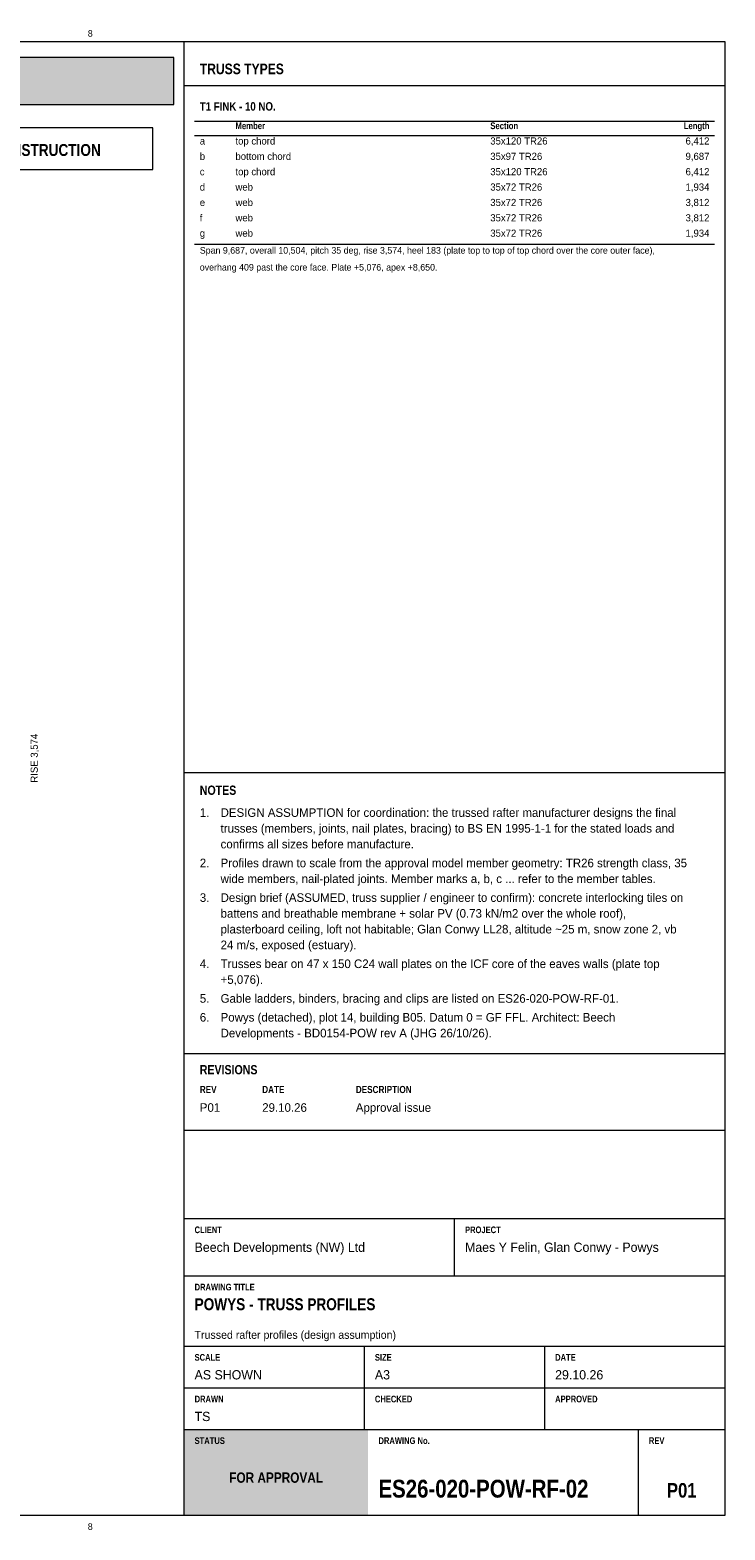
# Model space of a CAD drawing. Header units: millimetres. Extents: x 17 to 413, y 4 to 292.
# Tile 4 of 4: x 279 to 413, y 4 to 292. Entities that reach past the tile are written whole.
import ezdxf
from ezdxf.enums import TextEntityAlignment as Align

# ---------------------------------------------------------------- set-up
doc = ezdxf.new("R2010")
doc.units = ezdxf.units.MM
for name, color, linetype in [('FILL-TEAL', 7, 'Continuous'), ('FILL-WHITE', 7, 'Continuous'), ('LINE-INK', 7, 'Continuous'), ('LINE-RED', 7, 'Continuous'), ('LINE-TEAL', 7, 'Continuous'), ('TEXT-EPS', 7, 'Continuous'), ('TEXT-INK', 7, 'Continuous'), ('TEXT-RED', 7, 'Continuous'), ('TEXT-STEEL_GREY', 7, 'Continuous'), ('TEXT-TEAL', 7, 'Continuous'), ('TEXT-WHITE', 7, 'Continuous')]:
    doc.layers.add(name, color=color, linetype=linetype)
doc.styles.add('OpenSansCondensed-Bold', font='OpenSansCondensed-Bold.ttf')

msp = doc.modelspace()

# ---------------------------------------------------------------- hatches: boundary and pattern name
at = {"layer": 'FILL-TEAL', "true_color": 0x009e85}
h = msp.add_hatch(color=124, dxfattribs=at)
h.dxf.hatch_style = 1
h.paths.add_polyline_path([(309.01, 7), (344.37, 7), (344.37, 23.5), (309.01, 23.5)])
at = {"layer": 'FILL-WHITE', "true_color": 0xfff5f0}
h = msp.add_hatch(color=7, dxfattribs=at)
h.dxf.hatch_style = 1
h.paths.add_polyline_path([(23, 278), (307, 278), (307, 287), (23, 287)])

# ---------------------------------------------------------------- linework, layer by layer
at = {"layer": 'LINE-INK', "lineweight": 5}
for p, q in [((309, 7), (309, 290)), ((311, 274.8), (411, 274.8)), ((311, 272.05), (411, 272.05)), ((311, 251.18), (411, 251.18)), ((309, 149.68), (413, 149.68)), ((309, 95.7), (413, 95.7)), ((309, 81), (413, 81)), ((309, 64), (413, 64)), ((361, 53), (361, 64)), ((309, 53), (413, 53)), ((309, 39.5), (413, 39.5)), ((343.67, 31.5), (343.67, 39.5)), ((378.33, 31.5), (378.33, 39.5)), ((309, 31.5), (413, 31.5)), ((343.67, 23.5), (343.67, 31.5)), ((378.33, 23.5), (378.33, 31.5)), ((309, 23.5), (413, 23.5)), ((396.36, 7), (396.36, 23.5))]:
    msp.add_line(p, q, dxfattribs=at)
msp.add_lwpolyline([(20, 7), (413, 7), (413, 290), (20, 290)], close=True, dxfattribs=at)
at = {"layer": 'LINE-RED', "lineweight": 5}
for points in [[(23, 278), (307, 278), (307, 287), (23, 287)], [(226.21, 265.5), (303, 265.5), (303, 273.5), (226.21, 273.5)]]:
    msp.add_lwpolyline(points, close=True, dxfattribs=at)
at = {"layer": 'LINE-TEAL', "lineweight": 5}
msp.add_line((309, 281.6), (413, 281.6), dxfattribs=at)

# ---------------------------------------------------------------- texts
at = {"layer": 'TEXT-EPS', "style": 'OpenSansCondensed-Bold'}
msp.add_text('STATUS', height=1.27, dxfattribs=at).set_placement((311, 20.7))
at = {"layer": 'TEXT-INK', "style": 'OpenSansCondensed-Bold'}
for s, height, p in [('T1 FINK - 10 NO.', 1.6256, (312, 276.8)), ('NOTES', 1.778, (312, 145.38)), ('REVISIONS', 1.778, (312, 91.7)), ('POWYS - TRUSS PROFILES', 2.286, (311, 46.4)), ('ES26-020-POW-RF-02', 3.429, (346.36, 10.4))]:
    msp.add_text(s, height=height, dxfattribs=at).set_placement(p)
at = {"layer": 'TEXT-INK'}
for s, height, p in [('a', 1.37, (312, 270.29)), ('top chord', 1.372, (318.86, 270.29)), ('35x120 TR26', 1.3716, (367.86, 270.29)), ('b', 1.37, (312, 267.34)), ('bottom chord', 1.3716, (318.86, 267.34)), ('35x97 TR26', 1.372, (367.86, 267.34)), ('c', 1.37, (312, 264.39)), ('top chord', 1.372, (318.86, 264.39)), ('35x120 TR26', 1.3716, (367.86, 264.39)), ('d', 1.37, (312, 261.44)), ('web', 1.372, (318.86, 261.44)), ('35x72 TR26', 1.372, (367.86, 261.44)), ('e', 1.37, (312, 258.48)), ('web', 1.372, (318.86, 258.48)), ('35x72 TR26', 1.372, (367.86, 258.48)), ('f', 1.37, (312, 255.53)), ('web', 1.372, (318.86, 255.53)), ('35x72 TR26', 1.372, (367.86, 255.53)), ('g', 1.37, (312, 252.58)), ('web', 1.372, (318.86, 252.58)), ('35x72 TR26', 1.372, (367.86, 252.58)), ('1.', 1.651, (312, 141.15)), ('DESIGN ASSUMPTION for coordination: the trussed rafter manufacturer designs the final', 1.651, (316, 141.15)), ('trusses (members, joints, nail plates, bracing) to BS EN 1995-1-1 for the stated loads and', 1.651, (316, 138.12)), ('confirms all sizes before manufacture.', 1.651, (316, 135.1)), ('2.', 1.651, (312, 131.47)), ('Profiles drawn to scale from the approval model member geometry: TR26 strength class, 35', 1.651, (316, 131.47)), ('wide members, nail-plated joints. Member marks a, b, c ... refer to the member tables.', 1.651, (316, 128.44)), ('3.', 1.651, (312, 124.82)), ('Design brief (ASSUMED, truss supplier / engineer to confirm): concrete interlocking tiles on', 1.651, (316, 124.82)), ('battens and breathable membrane + solar PV (0.73 kN/m2 over the whole roof),', 1.651, (316, 121.79)), ('plasterboard ceiling, loft not habitable; Glan Conwy LL28, altitude ~25 m, snow zone 2, vb', 1.651, (316, 118.76)), ('24 m/s, exposed (estuary).', 1.651, (316, 115.74)), ('4.', 1.651, (312, 112.11)), ('Trusses bear on 47 x 150 C24 wall plates on the ICF core of the eaves walls (plate top', 1.651, (316, 112.11)), ('+5,076).', 1.651, (316, 109.08)), ('5.', 1.651, (312, 105.45)), ('Gable ladders, binders, bracing and clips are listed on ES26-020-POW-RF-01.', 1.651, (316, 105.45)), ('6.', 1.651, (312, 101.83)), ('Powys (detached), plot 14, building B05. Datum 0 = GF FFL. Architect: Beech', 1.651, (316, 101.83)), ('Developments - BD0154-POW rev A (JHG 26/10/26).', 1.651, (316, 98.8)), ('P01', 1.651, (312, 84.5)), ('29.10.26', 1.651, (324, 84.5)), ('Approval issue', 1.651, (342, 84.5)), ('Beech Developments (NW) Ltd', 1.778, (311, 57.6)), ('Maes Y Felin, Glan Conwy - Powys', 1.778, (363, 57.6)), ('AS SHOWN', 1.778, (311, 33.1)), ('A3', 1.778, (345.67, 33.1)), ('29.10.26', 1.778, (380.33, 33.1)), ('TS', 1.778, (311, 25.1))]:
    msp.add_text(s, height=height, dxfattribs=at).set_placement(p)
for s, p in [('6,412', (410, 270.29)), ('9,687', (410, 267.34)), ('6,412', (410, 264.39)), ('1,934', (410, 261.44)), ('3,812', (410, 258.48)), ('3,812', (410, 255.53)), ('1,934', (410, 252.58))]:
    msp.add_text(s, height=1.372, dxfattribs=at).set_placement(p, align=Align.RIGHT)
msp.add_text('RISE 3,574', height=1.372, rotation=90, dxfattribs=at).set_placement((280.85, 152.42), align=Align.CENTER)
at = {"layer": 'TEXT-INK', "style": 'OpenSansCondensed-Bold'}
msp.add_text('P01', height=2.794, dxfattribs=at).set_placement((404.68, 10.4), align=Align.CENTER)
at = {"layer": 'TEXT-RED', "style": 'OpenSansCondensed-Bold'}
msp.add_text('FOR APPROVAL - NOT FOR CONSTRUCTION', height=2.286, dxfattribs=at).set_placement((264.6, 268.1), align=Align.CENTER)
at = {"layer": 'TEXT-STEEL_GREY'}
for p in [(290.94, 291), (290.94, 4.2)]:
    msp.add_text('8', height=1.27, dxfattribs=at).set_placement(p, align=Align.CENTER)
at = {"layer": 'TEXT-STEEL_GREY', "style": 'OpenSansCondensed-Bold'}
for s, height, p in [('Member', 1.295, (318.86, 273.25)), ('Section', 1.295, (367.86, 273.25)), ('REV', 1.372, (312, 88.1)), ('DATE', 1.372, (324, 88.1)), ('DESCRIPTION', 1.3716, (342, 88.1)), ('CLIENT', 1.27, (311, 61.2)), ('PROJECT', 1.27, (363, 61.2)), ('DRAWING TITLE', 1.27, (311, 50.2)), ('SCALE', 1.27, (311, 36.7)), ('SIZE', 1.27, (345.67, 36.7)), ('DATE', 1.27, (380.33, 36.7)), ('DRAWN', 1.27, (311, 28.7)), ('CHECKED', 1.27, (345.67, 28.7)), ('APPROVED', 1.27, (380.33, 28.7)), ('DRAWING No.', 1.27, (346.36, 20.7)), ('REV', 1.27, (398.36, 20.7))]:
    msp.add_text(s, height=height, dxfattribs=at).set_placement(p)
msp.add_text('Length', height=1.295, dxfattribs=at).set_placement((410, 273.25), align=Align.RIGHT)
at = {"layer": 'TEXT-STEEL_GREY'}
for s, height, p in [('Span 9,687, overall 10,504, pitch 35 deg, rise 3,574, heel 183 (plate top to top of top chord over the core outer face),', 1.27, (312, 249.33)), ('overhang 409 past the core face. Plate +5,076, apex +8,650.', 1.27, (312, 246.08)), ('Trussed rafter profiles (design assumption)', 1.524, (311, 40.9))]:
    msp.add_text(s, height=height, dxfattribs=at).set_placement(p)
at = {"layer": 'TEXT-TEAL', "style": 'OpenSansCondensed-Bold'}
msp.add_text('TRUSS TYPES', height=2.032, dxfattribs=at).set_placement((312, 283.8))
at = {"layer": 'TEXT-WHITE', "style": 'OpenSansCondensed-Bold'}
msp.add_text('FOR APPROVAL', height=1.9812, dxfattribs=at).set_placement((326.68, 13.25), align=Align.CENTER)

doc.saveas('drawing.dxf')
